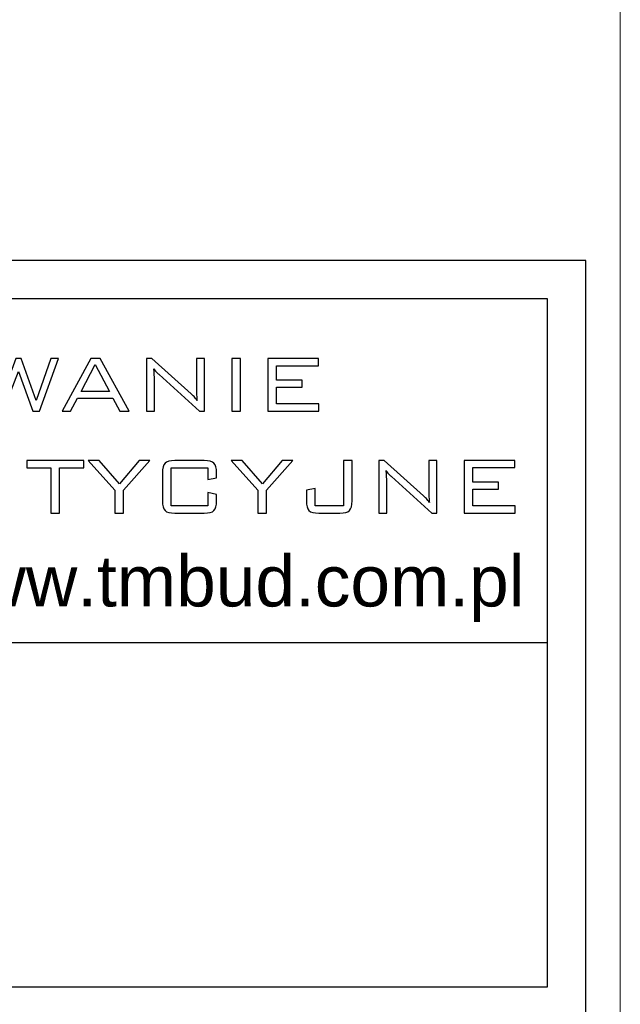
# Model space of a CAD drawing. Header units: millimetres. Extents: x 730 to 10409, y 1134 to 11940.
# Tile 49 of 49: x 4694 to 4930, y 9682 to 10069. Entities that reach past the tile are written whole.
import ezdxf

# ---------------------------------------------------------------- set-up
doc = ezdxf.new("R2010")
doc.units = ezdxf.units.MM
doc.layers.add('_0', color=7, linetype='Continuous')
doc.layers.add('A_ramka', color=7, linetype='Continuous')
doc.layers.add('Schematy elektryka', color=7, linetype='Continuous', lineweight=9)
doc.layers.add('wymiar', color=7, linetype='Continuous', lineweight=13)
doc.styles.add('GENERATED_STYLE_6', font='txt')

msp = doc.modelspace()

# ---------------------------------------------------------------- linework, layer by layer
at = {"layer": '_0'}
for points, knots in [([(4684.68, 9915.28), (4684.68, 9915.28), (4677.2, 9935.91), (4677.2, 9935.91), (4677.2, 9935.91), (4677.2, 9935.91), (4680.67, 9935.91), (4680.67, 9935.91), (4680.67, 9935.91), (4680.67, 9935.91), (4686.26, 9919.51), (4686.26, 9919.51), (4686.26, 9919.51), (4686.26, 9919.51), (4692.35, 9935.91), (4692.35, 9935.91), (4692.35, 9935.91), (4692.35, 9935.91), (4694.46, 9935.91), (4694.46, 9935.91), (4694.46, 9935.91), (4694.46, 9935.91), (4700.34, 9919.51), (4700.34, 9919.51), (4700.34, 9919.51), (4700.34, 9919.51), (4705.98, 9935.91), (4705.98, 9935.91), (4705.98, 9935.91), (4705.98, 9935.91), (4709.06, 9935.91), (4709.06, 9935.91), (4709.06, 9935.91), (4709.06, 9935.91), (4701.58, 9915.28), (4701.58, 9915.28), (4701.58, 9915.28), (4701.58, 9915.28), (4699.03, 9915.28), (4699.03, 9915.28), (4699.03, 9915.28), (4699.03, 9915.28), (4693.31, 9930.87), (4693.31, 9930.87), (4693.31, 9930.87), (4693.31, 9930.87), (4687.39, 9915.28), (4687.39, 9915.28), (4687.39, 9915.28), (4687.39, 9915.28), (4684.68, 9915.28), (4684.68, 9915.28)], [0, 0, 0, 0, 0.076923, 0.076923, 0.076923, 0.076923, 0.153846, 0.153846, 0.153846, 0.153846, 0.230769, 0.230769, 0.230769, 0.230769, 0.307692, 0.307692, 0.307692, 0.307692, 0.384615, 0.384615, 0.384615, 0.384615, 0.461538, 0.461538, 0.461538, 0.461538, 0.538462, 0.538462, 0.538462, 0.538462, 0.615385, 0.615385, 0.615385, 0.615385, 0.692308, 0.692308, 0.692308, 0.692308, 0.769231, 0.769231, 0.769231, 0.769231, 0.846154, 0.846154, 0.846154, 0.846154, 0.923077, 0.923077, 0.923077, 0.923077, 1, 1, 1, 1]), ([(4710.43, 9915.28), (4710.43, 9915.28), (4721.69, 9935.91), (4721.69, 9935.91), (4721.69, 9935.91), (4721.69, 9935.91), (4725.38, 9935.91), (4725.38, 9935.91), (4725.38, 9935.91), (4725.38, 9935.91), (4736.84, 9915.28), (4736.84, 9915.28), (4736.84, 9915.28), (4736.84, 9915.28), (4733.06, 9915.28), (4733.06, 9915.28), (4733.06, 9915.28), (4733.06, 9915.28), (4730.42, 9920.35), (4730.42, 9920.35), (4730.42, 9920.35), (4730.42, 9920.35), (4716.46, 9920.35), (4716.46, 9920.35), (4716.46, 9920.35), (4716.46, 9920.35), (4713.82, 9915.28), (4713.82, 9915.28), (4713.82, 9915.28), (4713.82, 9915.28), (4710.43, 9915.28), (4710.43, 9915.28)], [0, 0, 0, 0, 0.125, 0.125, 0.125, 0.125, 0.25, 0.25, 0.25, 0.25, 0.375, 0.375, 0.375, 0.375, 0.5, 0.5, 0.5, 0.5, 0.625, 0.625, 0.625, 0.625, 0.75, 0.75, 0.75, 0.75, 0.875, 0.875, 0.875, 0.875, 1, 1, 1, 1]), ([(4717.9, 9922.99), (4717.9, 9922.99), (4729.01, 9922.99), (4729.01, 9922.99), (4729.01, 9922.99), (4729.01, 9922.99), (4723.45, 9933.55), (4723.45, 9933.55), (4723.45, 9933.55), (4723.45, 9933.55), (4717.9, 9922.99), (4717.9, 9922.99)], [0, 0, 0, 0, 0.333333, 0.333333, 0.333333, 0.333333, 0.666667, 0.666667, 0.666667, 0.666667, 1, 1, 1, 1]), ([(4743.52, 9915.28), (4743.52, 9915.28), (4743.52, 9935.91), (4743.52, 9935.91), (4743.52, 9935.91), (4743.52, 9935.91), (4745.68, 9935.91), (4745.68, 9935.91), (4745.68, 9935.91), (4745.68, 9935.91), (4761.12, 9922.11), (4761.12, 9922.11), (4761.12, 9922.11), (4761.48, 9921.8), (4761.85, 9921.42), (4762.25, 9920.98), (4762.25, 9920.98), (4762.64, 9920.53), (4763.05, 9920.05), (4763.47, 9919.51), (4763.47, 9919.51), (4763.36, 9920.17), (4763.29, 9920.87), (4763.23, 9921.59), (4763.23, 9921.59), (4763.18, 9922.31), (4763.15, 9923.31), (4763.15, 9924.59), (4763.15, 9924.59), (4763.15, 9924.59), (4763.15, 9935.91), (4763.15, 9935.91), (4763.15, 9935.91), (4763.15, 9935.91), (4766.32, 9935.91), (4766.32, 9935.91), (4766.32, 9935.91), (4766.32, 9935.91), (4766.32, 9915.28), (4766.32, 9915.28), (4766.32, 9915.28), (4766.32, 9915.28), (4764.39, 9915.28), (4764.39, 9915.28), (4764.39, 9915.28), (4764.39, 9915.28), (4748.53, 9929.63), (4748.53, 9929.63), (4748.53, 9929.63), (4748.46, 9929.69), (4748.34, 9929.8), (4748.19, 9929.94), (4748.19, 9929.94), (4747.4, 9930.64), (4746.82, 9931.31), (4746.45, 9931.95), (4746.45, 9931.95), (4746.53, 9931.32), (4746.58, 9930.66), (4746.62, 9929.95), (4746.62, 9929.95), (4746.66, 9929.24), (4746.68, 9928.4), (4746.68, 9927.44), (4746.68, 9927.44), (4746.68, 9927.44), (4746.68, 9915.28), (4746.68, 9915.28), (4746.68, 9915.28), (4746.68, 9915.28), (4743.52, 9915.28), (4743.52, 9915.28)], [0, 0, 0, 0, 0.055556, 0.055556, 0.055556, 0.055556, 0.111111, 0.111111, 0.111111, 0.111111, 0.166667, 0.166667, 0.166667, 0.166667, 0.222222, 0.222222, 0.222222, 0.222222, 0.277778, 0.277778, 0.277778, 0.277778, 0.333333, 0.333333, 0.333333, 0.333333, 0.388889, 0.388889, 0.388889, 0.388889, 0.444444, 0.444444, 0.444444, 0.444444, 0.5, 0.5, 0.5, 0.5, 0.555556, 0.555556, 0.555556, 0.555556, 0.611111, 0.611111, 0.611111, 0.611111, 0.666667, 0.666667, 0.666667, 0.666667, 0.722222, 0.722222, 0.722222, 0.722222, 0.777778, 0.777778, 0.777778, 0.777778, 0.833333, 0.833333, 0.833333, 0.833333, 0.888889, 0.888889, 0.888889, 0.888889, 0.944444, 0.944444, 0.944444, 0.944444, 1, 1, 1, 1]), ([(4777.01, 9915.28), (4777.01, 9915.28), (4777.01, 9935.91), (4777.01, 9935.91), (4777.01, 9935.91), (4777.01, 9935.91), (4780.47, 9935.91), (4780.47, 9935.91), (4780.47, 9935.91), (4780.47, 9935.91), (4780.47, 9915.28), (4780.47, 9915.28), (4780.47, 9915.28), (4780.47, 9915.28), (4777.01, 9915.28), (4777.01, 9915.28)], [0, 0, 0, 0, 0.25, 0.25, 0.25, 0.25, 0.5, 0.5, 0.5, 0.5, 0.75, 0.75, 0.75, 0.75, 1, 1, 1, 1]), ([(4791.17, 9915.28), (4791.17, 9915.28), (4791.17, 9935.91), (4791.17, 9935.91), (4791.17, 9935.91), (4791.17, 9935.91), (4811.04, 9935.91), (4811.04, 9935.91), (4811.04, 9935.91), (4811.04, 9935.91), (4811.04, 9933.14), (4811.04, 9933.14), (4811.04, 9933.14), (4811.04, 9933.14), (4794.62, 9933.14), (4794.62, 9933.14), (4794.62, 9933.14), (4794.62, 9933.14), (4794.62, 9927.4), (4794.62, 9927.4), (4794.62, 9927.4), (4794.62, 9927.4), (4804.66, 9927.4), (4804.66, 9927.4), (4804.66, 9927.4), (4804.66, 9927.4), (4804.66, 9924.67), (4804.66, 9924.67), (4804.66, 9924.67), (4804.66, 9924.67), (4794.62, 9924.67), (4794.62, 9924.67), (4794.62, 9924.67), (4794.62, 9924.67), (4794.62, 9918.11), (4794.62, 9918.11), (4794.62, 9918.11), (4794.62, 9918.11), (4811.2, 9918.11), (4811.2, 9918.11), (4811.2, 9918.11), (4811.2, 9918.11), (4811.2, 9915.28), (4811.2, 9915.28), (4811.2, 9915.28), (4811.2, 9915.28), (4791.17, 9915.28), (4791.17, 9915.28)], [0, 0, 0, 0, 0.083333, 0.083333, 0.083333, 0.083333, 0.166667, 0.166667, 0.166667, 0.166667, 0.25, 0.25, 0.25, 0.25, 0.333333, 0.333333, 0.333333, 0.333333, 0.416667, 0.416667, 0.416667, 0.416667, 0.5, 0.5, 0.5, 0.5, 0.583333, 0.583333, 0.583333, 0.583333, 0.666667, 0.666667, 0.666667, 0.666667, 0.75, 0.75, 0.75, 0.75, 0.833333, 0.833333, 0.833333, 0.833333, 0.916667, 0.916667, 0.916667, 0.916667, 1, 1, 1, 1]), ([(4709.47, 9893.08), (4709.47, 9893.08), (4709.47, 9875.25), (4709.47, 9875.25), (4709.47, 9875.25), (4709.47, 9875.25), (4706.03, 9875.25), (4706.03, 9875.25), (4706.03, 9875.25), (4706.03, 9875.25), (4706.03, 9893.08), (4706.03, 9893.08), (4706.03, 9893.08), (4706.03, 9893.08), (4696.6, 9893.08), (4696.6, 9893.08), (4696.6, 9893.08), (4696.6, 9893.08), (4696.6, 9895.89), (4696.6, 9895.89), (4696.6, 9895.89), (4696.6, 9895.89), (4718.94, 9895.89), (4718.94, 9895.89), (4718.94, 9895.89), (4718.94, 9895.89), (4718.94, 9893.08), (4718.94, 9893.08), (4718.94, 9893.08), (4718.94, 9893.08), (4709.47, 9893.08), (4709.47, 9893.08)], [0, 0, 0, 0, 0.125, 0.125, 0.125, 0.125, 0.25, 0.25, 0.25, 0.25, 0.375, 0.375, 0.375, 0.375, 0.5, 0.5, 0.5, 0.5, 0.625, 0.625, 0.625, 0.625, 0.75, 0.75, 0.75, 0.75, 0.875, 0.875, 0.875, 0.875, 1, 1, 1, 1]), ([(4731.14, 9875.25), (4731.14, 9875.25), (4731.14, 9884.26), (4731.14, 9884.26), (4731.14, 9884.26), (4731.14, 9884.26), (4720.68, 9895.89), (4720.68, 9895.89), (4720.68, 9895.89), (4720.68, 9895.89), (4724.95, 9895.89), (4724.95, 9895.89), (4724.95, 9895.89), (4724.95, 9895.89), (4733.01, 9886.7), (4733.01, 9886.7), (4733.01, 9886.7), (4733.01, 9886.7), (4740.75, 9895.89), (4740.75, 9895.89), (4740.75, 9895.89), (4740.75, 9895.89), (4744.95, 9895.89), (4744.95, 9895.89), (4744.95, 9895.89), (4744.95, 9895.89), (4734.58, 9884.33), (4734.58, 9884.33), (4734.58, 9884.33), (4734.58, 9884.33), (4734.58, 9875.25), (4734.58, 9875.25), (4734.58, 9875.25), (4734.58, 9875.25), (4731.14, 9875.25), (4731.14, 9875.25)], [0, 0, 0, 0, 0.111111, 0.111111, 0.111111, 0.111111, 0.222222, 0.222222, 0.222222, 0.222222, 0.333333, 0.333333, 0.333333, 0.333333, 0.444444, 0.444444, 0.444444, 0.444444, 0.555556, 0.555556, 0.555556, 0.555556, 0.666667, 0.666667, 0.666667, 0.666667, 0.777778, 0.777778, 0.777778, 0.777778, 0.888889, 0.888889, 0.888889, 0.888889, 1, 1, 1, 1]), ([(4767.6, 9893.08), (4767.6, 9893.08), (4753.29, 9893.08), (4753.29, 9893.08), (4753.29, 9893.08), (4753.29, 9893.08), (4753.29, 9878.13), (4753.29, 9878.13), (4753.29, 9878.13), (4753.29, 9878.13), (4767.6, 9878.13), (4767.6, 9878.13), (4767.6, 9878.13), (4767.6, 9878.13), (4767.6, 9883.3), (4767.6, 9883.3), (4767.6, 9883.3), (4767.6, 9883.3), (4771.06, 9882.58), (4771.06, 9882.58), (4771.06, 9882.58), (4771.06, 9882.58), (4771.06, 9880.14), (4771.06, 9880.14), (4771.06, 9880.14), (4771.06, 9878.23), (4770.73, 9876.95), (4770.07, 9876.27), (4770.07, 9876.27), (4769.4, 9875.59), (4768.13, 9875.25), (4766.25, 9875.25), (4766.25, 9875.25), (4766.25, 9875.25), (4754.7, 9875.25), (4754.7, 9875.25), (4754.7, 9875.25), (4752.83, 9875.25), (4751.55, 9875.59), (4750.87, 9876.28), (4750.87, 9876.28), (4750.2, 9876.96), (4749.86, 9878.25), (4749.86, 9880.14), (4749.86, 9880.14), (4749.86, 9880.14), (4749.86, 9891.01), (4749.86, 9891.01), (4749.86, 9891.01), (4749.86, 9892.9), (4750.2, 9894.18), (4750.87, 9894.86), (4750.87, 9894.86), (4751.55, 9895.55), (4752.83, 9895.89), (4754.7, 9895.89), (4754.7, 9895.89), (4754.7, 9895.89), (4766.25, 9895.89), (4766.25, 9895.89), (4766.25, 9895.89), (4768.13, 9895.89), (4769.4, 9895.55), (4770.07, 9894.88), (4770.07, 9894.88), (4770.73, 9894.2), (4771.06, 9892.91), (4771.06, 9891.01), (4771.06, 9891.01), (4771.06, 9891.01), (4771.06, 9889.06), (4771.06, 9889.06), (4771.06, 9889.06), (4771.06, 9889.06), (4767.6, 9888.42), (4767.6, 9888.42), (4767.6, 9888.42), (4767.6, 9888.42), (4767.6, 9893.08), (4767.6, 9893.08)], [0, 0, 0, 0, 0.05, 0.05, 0.05, 0.05, 0.1, 0.1, 0.1, 0.1, 0.15, 0.15, 0.15, 0.15, 0.2, 0.2, 0.2, 0.2, 0.25, 0.25, 0.25, 0.25, 0.3, 0.3, 0.3, 0.3, 0.35, 0.35, 0.35, 0.35, 0.4, 0.4, 0.4, 0.4, 0.45, 0.45, 0.45, 0.45, 0.5, 0.5, 0.5, 0.5, 0.55, 0.55, 0.55, 0.55, 0.6, 0.6, 0.6, 0.6, 0.65, 0.65, 0.65, 0.65, 0.7, 0.7, 0.7, 0.7, 0.75, 0.75, 0.75, 0.75, 0.8, 0.8, 0.8, 0.8, 0.85, 0.85, 0.85, 0.85, 0.9, 0.9, 0.9, 0.9, 0.95, 0.95, 0.95, 0.95, 1, 1, 1, 1]), ([(4787.26, 9875.25), (4787.26, 9875.25), (4787.26, 9884.26), (4787.26, 9884.26), (4787.26, 9884.26), (4787.26, 9884.26), (4776.8, 9895.89), (4776.8, 9895.89), (4776.8, 9895.89), (4776.8, 9895.89), (4781.07, 9895.89), (4781.07, 9895.89), (4781.07, 9895.89), (4781.07, 9895.89), (4789.13, 9886.7), (4789.13, 9886.7), (4789.13, 9886.7), (4789.13, 9886.7), (4796.86, 9895.89), (4796.86, 9895.89), (4796.86, 9895.89), (4796.86, 9895.89), (4801.06, 9895.89), (4801.06, 9895.89), (4801.06, 9895.89), (4801.06, 9895.89), (4790.7, 9884.33), (4790.7, 9884.33), (4790.7, 9884.33), (4790.7, 9884.33), (4790.7, 9875.25), (4790.7, 9875.25), (4790.7, 9875.25), (4790.7, 9875.25), (4787.26, 9875.25), (4787.26, 9875.25)], [0, 0, 0, 0, 0.111111, 0.111111, 0.111111, 0.111111, 0.222222, 0.222222, 0.222222, 0.222222, 0.333333, 0.333333, 0.333333, 0.333333, 0.444444, 0.444444, 0.444444, 0.444444, 0.555556, 0.555556, 0.555556, 0.555556, 0.666667, 0.666667, 0.666667, 0.666667, 0.777778, 0.777778, 0.777778, 0.777778, 0.888889, 0.888889, 0.888889, 0.888889, 1, 1, 1, 1]), ([(4811.16, 9875.25), (4809.29, 9875.25), (4808.02, 9875.59), (4807.35, 9876.27), (4807.35, 9876.27), (4806.69, 9876.95), (4806.36, 9878.23), (4806.36, 9880.14), (4806.36, 9880.14), (4806.36, 9880.14), (4806.36, 9884.26), (4806.36, 9884.26), (4806.36, 9884.26), (4806.36, 9884.26), (4809.76, 9884.98), (4809.76, 9884.98), (4809.76, 9884.98), (4809.76, 9884.98), (4809.76, 9878.13), (4809.76, 9878.13), (4809.76, 9878.13), (4809.76, 9878.13), (4820.83, 9878.13), (4820.83, 9878.13), (4820.83, 9878.13), (4820.83, 9878.13), (4820.83, 9895.89), (4820.83, 9895.89), (4820.83, 9895.89), (4820.83, 9895.89), (4824.26, 9895.89), (4824.26, 9895.89), (4824.26, 9895.89), (4824.26, 9895.89), (4824.26, 9880.14), (4824.26, 9880.14), (4824.26, 9880.14), (4824.26, 9878.25), (4823.93, 9876.96), (4823.26, 9876.28), (4823.26, 9876.28), (4822.59, 9875.59), (4821.31, 9875.25), (4819.44, 9875.25), (4819.44, 9875.25), (4819.44, 9875.25), (4811.16, 9875.25), (4811.16, 9875.25)], [0, 0, 0, 0, 0.083333, 0.083333, 0.083333, 0.083333, 0.166667, 0.166667, 0.166667, 0.166667, 0.25, 0.25, 0.25, 0.25, 0.333333, 0.333333, 0.333333, 0.333333, 0.416667, 0.416667, 0.416667, 0.416667, 0.5, 0.5, 0.5, 0.5, 0.583333, 0.583333, 0.583333, 0.583333, 0.666667, 0.666667, 0.666667, 0.666667, 0.75, 0.75, 0.75, 0.75, 0.833333, 0.833333, 0.833333, 0.833333, 0.916667, 0.916667, 0.916667, 0.916667, 1, 1, 1, 1]), ([(4834.69, 9875.25), (4834.69, 9875.25), (4834.69, 9895.89), (4834.69, 9895.89), (4834.69, 9895.89), (4834.69, 9895.89), (4836.86, 9895.89), (4836.86, 9895.89), (4836.86, 9895.89), (4836.86, 9895.89), (4852.3, 9882.09), (4852.3, 9882.09), (4852.3, 9882.09), (4852.65, 9881.78), (4853.02, 9881.4), (4853.42, 9880.96), (4853.42, 9880.96), (4853.82, 9880.51), (4854.22, 9880.03), (4854.64, 9879.49), (4854.64, 9879.49), (4854.54, 9880.15), (4854.46, 9880.84), (4854.41, 9881.57), (4854.41, 9881.57), (4854.36, 9882.29), (4854.33, 9883.29), (4854.33, 9884.57), (4854.33, 9884.57), (4854.33, 9884.57), (4854.33, 9895.89), (4854.33, 9895.89), (4854.33, 9895.89), (4854.33, 9895.89), (4857.5, 9895.89), (4857.5, 9895.89), (4857.5, 9895.89), (4857.5, 9895.89), (4857.5, 9875.25), (4857.5, 9875.25), (4857.5, 9875.25), (4857.5, 9875.25), (4855.56, 9875.25), (4855.56, 9875.25), (4855.56, 9875.25), (4855.56, 9875.25), (4839.71, 9889.61), (4839.71, 9889.61), (4839.71, 9889.61), (4839.64, 9889.67), (4839.52, 9889.77), (4839.36, 9889.91), (4839.36, 9889.91), (4838.58, 9890.62), (4838, 9891.29), (4837.62, 9891.93), (4837.62, 9891.93), (4837.71, 9891.3), (4837.76, 9890.63), (4837.8, 9889.93), (4837.8, 9889.93), (4837.84, 9889.22), (4837.86, 9888.38), (4837.86, 9887.42), (4837.86, 9887.42), (4837.86, 9887.42), (4837.86, 9875.25), (4837.86, 9875.25), (4837.86, 9875.25), (4837.86, 9875.25), (4834.69, 9875.25), (4834.69, 9875.25)], [0, 0, 0, 0, 0.055556, 0.055556, 0.055556, 0.055556, 0.111111, 0.111111, 0.111111, 0.111111, 0.166667, 0.166667, 0.166667, 0.166667, 0.222222, 0.222222, 0.222222, 0.222222, 0.277778, 0.277778, 0.277778, 0.277778, 0.333333, 0.333333, 0.333333, 0.333333, 0.388889, 0.388889, 0.388889, 0.388889, 0.444444, 0.444444, 0.444444, 0.444444, 0.5, 0.5, 0.5, 0.5, 0.555556, 0.555556, 0.555556, 0.555556, 0.611111, 0.611111, 0.611111, 0.611111, 0.666667, 0.666667, 0.666667, 0.666667, 0.722222, 0.722222, 0.722222, 0.722222, 0.777778, 0.777778, 0.777778, 0.777778, 0.833333, 0.833333, 0.833333, 0.833333, 0.888889, 0.888889, 0.888889, 0.888889, 0.944444, 0.944444, 0.944444, 0.944444, 1, 1, 1, 1]), ([(4868.19, 9875.25), (4868.19, 9875.25), (4868.19, 9895.89), (4868.19, 9895.89), (4868.19, 9895.89), (4868.19, 9895.89), (4888.07, 9895.89), (4888.07, 9895.89), (4888.07, 9895.89), (4888.07, 9895.89), (4888.07, 9893.12), (4888.07, 9893.12), (4888.07, 9893.12), (4888.07, 9893.12), (4871.65, 9893.12), (4871.65, 9893.12), (4871.65, 9893.12), (4871.65, 9893.12), (4871.65, 9887.37), (4871.65, 9887.37), (4871.65, 9887.37), (4871.65, 9887.37), (4881.68, 9887.37), (4881.68, 9887.37), (4881.68, 9887.37), (4881.68, 9887.37), (4881.68, 9884.64), (4881.68, 9884.64), (4881.68, 9884.64), (4881.68, 9884.64), (4871.65, 9884.64), (4871.65, 9884.64), (4871.65, 9884.64), (4871.65, 9884.64), (4871.65, 9878.09), (4871.65, 9878.09), (4871.65, 9878.09), (4871.65, 9878.09), (4888.22, 9878.09), (4888.22, 9878.09), (4888.22, 9878.09), (4888.22, 9878.09), (4888.22, 9875.25), (4888.22, 9875.25), (4888.22, 9875.25), (4888.22, 9875.25), (4868.19, 9875.25), (4868.19, 9875.25)], [0, 0, 0, 0, 0.083333, 0.083333, 0.083333, 0.083333, 0.166667, 0.166667, 0.166667, 0.166667, 0.25, 0.25, 0.25, 0.25, 0.333333, 0.333333, 0.333333, 0.333333, 0.416667, 0.416667, 0.416667, 0.416667, 0.5, 0.5, 0.5, 0.5, 0.583333, 0.583333, 0.583333, 0.583333, 0.666667, 0.666667, 0.666667, 0.666667, 0.75, 0.75, 0.75, 0.75, 0.833333, 0.833333, 0.833333, 0.833333, 0.916667, 0.916667, 0.916667, 0.916667, 1, 1, 1, 1])]:
    msp.add_open_spline(points, degree=3, knots=knots, dxfattribs=at)
at = {"layer": 'A_ramka'}
msp.add_lwpolyline([(4915.98, 9974.37), (3949.02, 9974.37), (3949.02, 9270.51), (3949.02, 9270.51), (3949.02, 8970.42), (4915.98, 8970.42), (4915.98, 9974.37)], dxfattribs=at)
at = {"layer": 'A_ramka', "color": 0}
for points in [[(3964.02, 9689.29), (4900.98, 9689.29), (4900.98, 9959.37), (3964.02, 9959.37)], [(3964.02, 9689.29), (4900.98, 9689.29), (4900.98, 9824.33), (3964.02, 9824.33)]]:
    msp.add_lwpolyline(points, close=True, dxfattribs=at)
at = {"layer": 'Schematy elektryka'}
msp.add_lwpolyline([(729.51, 11940.44), (4929.51, 11940.44), (4929.51, 8970.44), (729.51, 8970.44)], close=True, dxfattribs=at)

# ---------------------------------------------------------------- texts
at = {"layer": 'wymiar', "color": 0, "linetype": 'Continuous', "lineweight": 13, "insert": (4439.91, 9832.59), "char_height": 20.0061, "attachment_point": 7, "style": 'GENERATED_STYLE_6'}
msp.add_mtext('{\\fArial|b0|i0|c238|p32;tel. 663 221 900, www.tmbud.com.pl}', dxfattribs=at)

doc.saveas('drawing.dxf')
